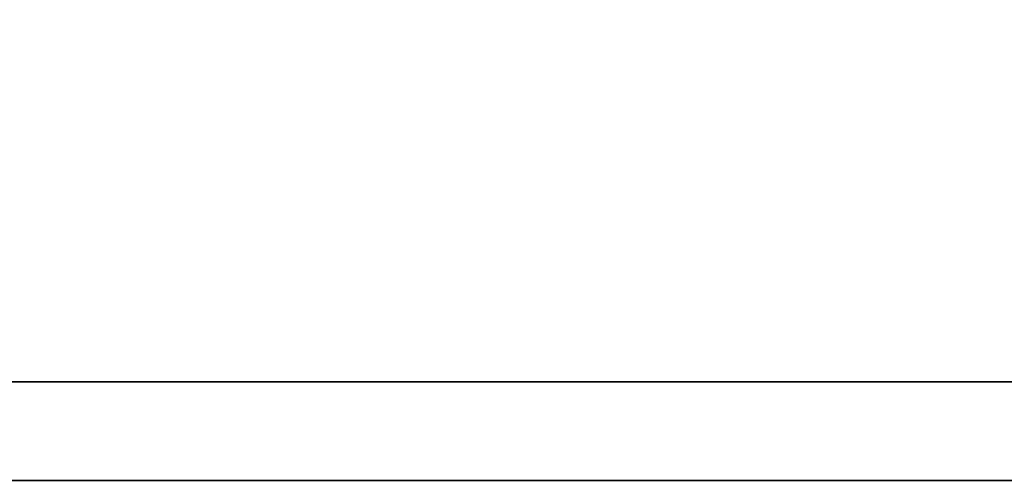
# Model space of a CAD drawing. Header units: millimetres. Extents: x 20 to 369, y 420 to 544.
# Tile 31 of 65: x 287.69 to 288.959, y 456.066 to 456.66. Entities that reach past the tile are written whole.
import ezdxf

# ---------------------------------------------------------------- set-up
doc = ezdxf.new("R2010")
doc.units = ezdxf.units.MM
doc.layers.add('DIM', color=4, linetype='CONTINUOUS')
doc.layers.add('layer 1', color=7, linetype='CONTINUOUS')

# ---------------------------------------------------------------- blocks, each defined once
blk = doc.blocks.new('TBI MOTION logo(完整正式版)')
at = {"layer": 'layer 1', "color": 22, "lineweight": 35}
blk.add_open_spline([(75.90875, -9.47875), (75.90875, -9.47875), (75.90875, -12.28625), (75.90875, -12.28625), (75.90875, -12.28625), (75.90875, -12.28625), (75.90875, -12.47875), (75.90875, -12.47875), (75.90875, -12.47875), (75.90875, -12.47875), (75.71625, -12.47875), (75.71625, -12.47875), (75.71625, -12.47875), (75.71625, -12.47875), (-88.32875, -12.47875), (-88.32875, -12.47875), (-88.32875, -12.47875), (-88.32875, -12.47875), (-88.32875, -13.29375), (-88.32875, -13.29375), (-88.32875, -13.29375), (-88.32875, -13.29375), (82.89125, -13.29375), (82.89125, -13.29375), (82.89125, -13.29375), (82.89125, -13.29375), (75.90875, -9.47875), (75.90875, -9.47875)], degree=3, knots=[0, 0, 0, 0, 0.1428571, 0.1428571, 0.1428571, 0.1428572, 0.2857143, 0.2857143, 0.2857143, 0.2857143, 0.4285714, 0.4285714, 0.4285714, 0.4285714, 0.5714286, 0.5714286, 0.5714286, 0.5714286, 0.7142857, 0.7142857, 0.7142857, 0.7142857, 0.8571429, 0.8571429, 0.8571429, 0.8571429, 1, 1, 1, 1], dxfattribs=at)

msp = doc.modelspace()

# ---------------------------------------------------------------- block references
at = {"layer": 'DIM', "color": 0, "xscale": 0.1555785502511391, "yscale": 0.1555785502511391, "zscale": 0.1555785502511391}
msp.add_blockref('TBI MOTION logo(完整正式版)', (297.8307, 458.1342), dxfattribs=at)

doc.saveas('drawing.dxf')
